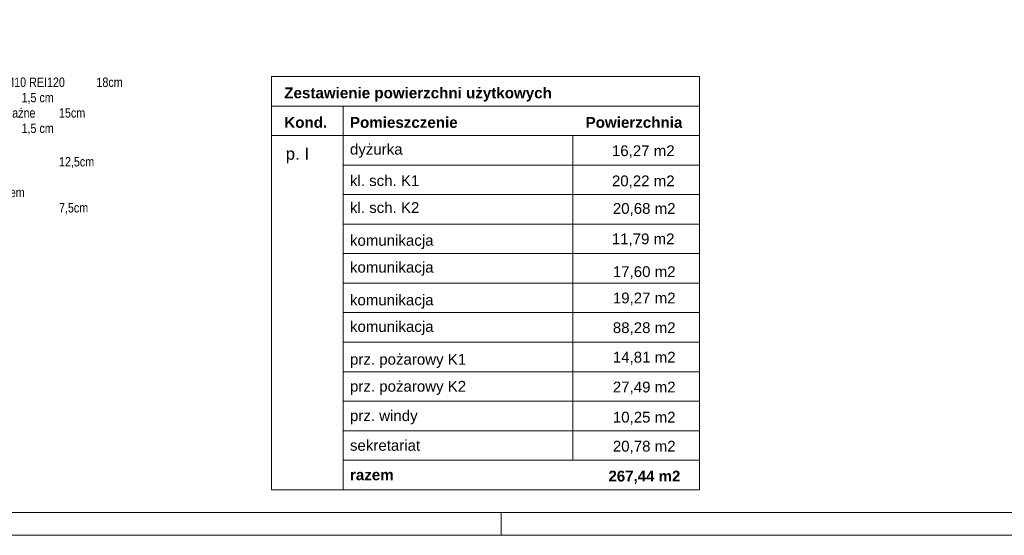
# Paper-space layout 'A-31 RZUT - PIĘTRO 1' of a CAD drawing. Header units: millimetres. Extents: x 0 to 800, y 0 to 594.
# Tile 15 of 21: x 337 to 547, y 0 to 110. Entities that reach past the tile are written whole.
import ezdxf

# ---------------------------------------------------------------- set-up
doc = ezdxf.new("R2010")
doc.units = ezdxf.units.MM
doc.header["$MEASUREMENT"] = 0
doc.layers.add('0_Nr_pióra__1', color=7, linetype='Continuous', lineweight=20)
doc.layers.add('A_Arkusz_Nr_pióra__1', color=7, linetype='Continuous', lineweight=20)
doc.layers.add('A_Arkusz_Nr_pióra__237', color=7, linetype='Continuous', lineweight=5, true_color=0x343434)
doc.styles.add('STYL_AUTOMATYCZNY_1', font='arial.ttf')
doc.styles.add('STYL_AUTOMATYCZNY_2', font='ARIALN.TTF')
doc.styles.add('STYL_AUTOMATYCZNY_3', font='arial.ttf')

psp = doc.layouts.new('A-31 RZUT - PIĘTRO 1')

# ---------------------------------------------------------------- linework, layer by layer
at = {"layer": '0_Nr_pióra__1', "color": 7, "linetype": 'Continuous', "lineweight": 20}
for p, q in [((391, 97.93), (482.35, 97.93)), ((391, 85.33), (391, 97.93)), ((482.35, 97.93), (482.35, 85.33)), ((391, 91.63), (482.35, 91.63)), ((406.3, 91.63), (406.3, 85.33)), ((391, 85.33), (482.35, 85.33)), ((482.35, 85.33), (391, 85.33)), ((391, 9.73), (391, 85.33)), ((406.3, 85.33), (406.3, 9.73)), ((455.35, 85.33), (455.35, 16.03)), ((482.35, 85.33), (482.35, 9.73)), ((406.3, 79.03), (482.35, 79.03)), ((406.3, 72.73), (482.35, 72.73)), ((406.3, 66.43), (482.35, 66.43)), ((406.3, 60.13), (482.35, 60.13)), ((406.3, 53.83), (482.35, 53.83)), ((406.3, 47.53), (482.35, 47.53)), ((406.3, 41.23), (482.35, 41.23)), ((406.3, 34.93), (482.35, 34.93)), ((406.3, 28.63), (482.35, 28.63)), ((406.3, 22.33), (482.35, 22.33)), ((406.3, 16.03), (482.35, 16.03)), ((482.35, 9.73), (391, 9.73))]:
    psp.add_line(p, q, dxfattribs=at)
at = {"layer": 'A_Arkusz_Nr_pióra__1', "color": 7, "linetype": 'Continuous', "lineweight": 20}
psp.add_line((795.1, 4.9), (29.9, 4.9), dxfattribs=at)
at = {"layer": 'A_Arkusz_Nr_pióra__1', "color": 7, "linetype": 'Continuous', "lineweight": 20, "flags": 128}
psp.add_lwpolyline([(0, 594), (800, 594), (800, 0), (0, 0)], close=True, dxfattribs=at)
at = {"layer": 'A_Arkusz_Nr_pióra__237', "color": 250, "linetype": 'Continuous', "lineweight": 5, "true_color": 0x343434}
psp.add_line((440, 0), (440, 4.9), dxfattribs=at)

# ---------------------------------------------------------------- texts
at = {"layer": '0_Nr_pióra__1', "color": 7, "linetype": 'Continuous', "lineweight": 20, "insert": (273.58, 65.04), "char_height": 2, "attachment_point": 7, "line_spacing_factor": 0.982744, "style": 'STYL_AUTOMATYCZNY_2'}
psp.add_mtext('\\A1;{\\pql;\\fArial Narrow|b0|i0|c238|p0;\\W1.000000;S\\fArial Narrow|b0|i0|c238|p0;\\W1.000000;\\A1{\\H.66x;\\S ^ 9 ;}\\fArial Narrow|b0|i0|c238|p0;\\W1.000000;- ściana murowana z bloczków silikatowych na zaprawie M10 REI120^I18cm\\P\\pql;\\fArial Narrow|b0|i0|c238|p0;\\W1.000000;tynk gipsowy nakładany maszynowo z gładzią gipsową^I^I1,5 cm\\P\\pql;\\fArial Narrow|b0|i0|c238|p0;\\W1.000000;ściana murowana z bloczków silikatowych SILKA lub równoważne^I15cm\\P\\pql;\\fArial Narrow|b0|i0|c238|p0;\\W1.000000;tynk gipsowy nakładany maszynowo z gładzią gipsową^I^I1,5 cm\\P\\pql;\\fArial Narrow|b0|i0|c238|p0;\\W1.000000;\\P\\pql;\\fArial Narrow|b0|i0|c238|p0;\\W1.000000;S\\fArial Narrow|b0|i0|c238|p0;\\W1.000000;\\A1{\\H.66x;\\S ^ 10 ;}\\fArial Narrow|b0|i0|c238|p0;\\W1.000000;- ściana systemowa gipsowo kartonowa EI 30^I^I^I12,5cm\\P\\pql;\\fArial Narrow|b0|i0|c238|p0;\\W1.000000;2xpłyta GKF^I^I^I^I^I2x1,25cm\\P\\pql;\\fArial Narrow|b0|i0|c238|p0;\\W1.000000;Profil systemowy np. Rigips CW/UW 75 Ultrastil z wypełnieniem\\P\\pql;\\fArial Narrow|b0|i0|c238|p0;\\W1.000000;z wełny mineralnej np. Isover Aku-płyta lub równoważne^I^I7,5cm\\P\\pql;\\fArial Narrow|b0|i0|c238|p0;\\W1.000000;2xpłyta GKF^I^I^I^I^I2x1,25cm}', dxfattribs=at)
at = {"layer": '0_Nr_pióra__1', "color": 7, "linetype": 'Continuous', "lineweight": 20}
for s, insert, char_height, attachment_point, style in [('\\A1;{\\pql;\\fArial|b1|i0|c238|p0;\\W1.000000;Zestawienie powierzchni użytkowych}', (393.7, 95.6), 2.3151, 1, 'STYL_AUTOMATYCZNY_3'), ('\\A1;{\\pql;\\fArial|b1|i0|c238|p0;\\W1.000000;Kond.}', (393.7, 89.3), 2.3151, 1, 'STYL_AUTOMATYCZNY_3'), ('\\A1;{\\pql;\\fArial|b1|i0|c238|p0;\\W1.000000;Pomieszczenie}', (407.72, 89.3), 2.3151, 1, 'STYL_AUTOMATYCZNY_3'), ('\\A1;{\\pql;\\fArial|b1|i0|c238|p0;\\W1.000000; Powierzchnia}', (457.15, 89.3), 2.3151, 1, 'STYL_AUTOMATYCZNY_3'), ('\\A1;{\\pql;\\fArial|b0|i0|c238|p0;\\W1.000000;p. I}', (394, 82.74), 2.5723, 1, 'STYL_AUTOMATYCZNY_1'), ('\\A1;{\\pql;\\fArial|b0|i0|c238|p0;\\W1.000000;dyżurka}', (407.72, 83.57), 2.3, 1, 'STYL_AUTOMATYCZNY_1'), ('\\A1;{\\pqr;\\fArial|b0|i0|c238|p0;\\W1.000000;    16,27 m2}', (477.06, 83.24), 2.3, 3, 'STYL_AUTOMATYCZNY_1'), ('\\A1;{\\pql;\\fArial|b0|i0|c238|p0;\\W1.000000;kl. sch. K1}', (407.72, 76.86), 2.3, 1, 'STYL_AUTOMATYCZNY_1'), ('\\A1;{\\pqr;\\fArial|b0|i0|c238|p0;\\W1.000000;    20,22 m2}', (477.06, 76.81), 2.3, 3, 'STYL_AUTOMATYCZNY_1'), ('\\A1;{\\pql;\\fArial|b0|i0|c238|p0;\\W1.000000;kl. sch. K2}', (407.72, 71.11), 2.3, 1, 'STYL_AUTOMATYCZNY_1'), ('\\A1;{\\pqr;\\fArial|b0|i0|c238|p0;\\W1.000000;    20,68 m2}', (477.26, 70.92), 2.3, 3, 'STYL_AUTOMATYCZNY_1'), ('\\A1;{\\pql;\\fArial|b0|i0|c238|p0;\\W1.000000;komunikacja}', (407.72, 64.11), 2.3, 1, 'STYL_AUTOMATYCZNY_1'), ('\\A1;{\\pqr;\\fArial|b0|i0|c238|p0;\\W1.000000;    11,79 m2}', (477.03, 64.43), 2.3, 3, 'STYL_AUTOMATYCZNY_1'), ('\\A1;{\\pql;\\fArial|b0|i0|c238|p0;\\W1.000000;komunikacja}', (407.72, 58.38), 2.3, 1, 'STYL_AUTOMATYCZNY_1'), ('\\A1;{\\pqr;\\fArial|b0|i0|c238|p0;\\W1.000000;    17,60 m2}', (477.26, 57.43), 2.3, 3, 'STYL_AUTOMATYCZNY_1'), ('\\A1;{\\pql;\\fArial|b0|i0|c238|p0;\\W1.000000;komunikacja}', (407.72, 51.38), 2.3, 1, 'STYL_AUTOMATYCZNY_1'), ('\\A1;{\\pqr;\\fArial|b0|i0|c238|p0;\\W1.000000;    19,27 m2}', (477.26, 51.81), 2.3, 3, 'STYL_AUTOMATYCZNY_1'), ('\\A1;{\\pql;\\fArial|b0|i0|c238|p0;\\W1.000000;komunikacja}', (407.72, 45.72), 2.3, 1, 'STYL_AUTOMATYCZNY_1'), ('\\A1;{\\pqr;\\fArial|b0|i0|c238|p0;\\W1.000000;    88,28 m2}', (477.26, 45.47), 2.3, 3, 'STYL_AUTOMATYCZNY_1'), ('\\A1;{\\pql;\\fArial|b0|i0|c238|p0;\\W1.000000;prz. pożarowy K1}', (407.72, 38.72), 2.3, 1, 'STYL_AUTOMATYCZNY_1'), ('\\A1;{\\pqr;\\fArial|b0|i0|c238|p0;\\W1.000000;    14,81 m2}', (477.26, 39.17), 2.3, 3, 'STYL_AUTOMATYCZNY_1'), ('\\A1;{\\pql;\\fArial|b0|i0|c238|p0;\\W1.000000;prz. pożarowy K2}', (407.72, 32.96), 2.3, 1, 'STYL_AUTOMATYCZNY_1'), ('\\A1;{\\pqr;\\fArial|b0|i0|c238|p0;\\W1.000000;    27,49 m2}', (477.26, 32.8), 2.3, 3, 'STYL_AUTOMATYCZNY_1'), ('\\A1;{\\pql;\\fArial|b0|i0|c238|p0;\\W1.000000;prz. windy}', (407.72, 26.69), 2.3, 1, 'STYL_AUTOMATYCZNY_1'), ('\\A1;{\\pqr;\\fArial|b0|i0|c238|p0;\\W1.000000;    10,25 m2}', (477.26, 26.37), 2.3, 3, 'STYL_AUTOMATYCZNY_1'), ('\\A1;{\\pql;\\fArial|b0|i0|c238|p0;\\W1.000000;sekretariat}', (407.72, 20.35), 2.3, 1, 'STYL_AUTOMATYCZNY_1'), ('\\A1;{\\pqr;\\fArial|b0|i0|c238|p0;\\W1.000000;    20,78 m2}', (477.26, 20.17), 2.3, 3, 'STYL_AUTOMATYCZNY_1'), ('\\A1;{\\pql;\\fArial|b1|i0|c238|p0;\\W1.000000;razem }', (407.72, 14.07), 2.3151, 1, 'STYL_AUTOMATYCZNY_3'), ('\\A1;{\\pqr;\\fArial|b1|i0|c238|p0;\\W1.000000;   267,44 m2}', (478.29, 13.79), 2.3, 3, 'STYL_AUTOMATYCZNY_3')]:
    psp.add_mtext(s, dxfattribs=dict(at, insert=insert, char_height=char_height, attachment_point=attachment_point, style=style))

doc.saveas('drawing.dxf')
